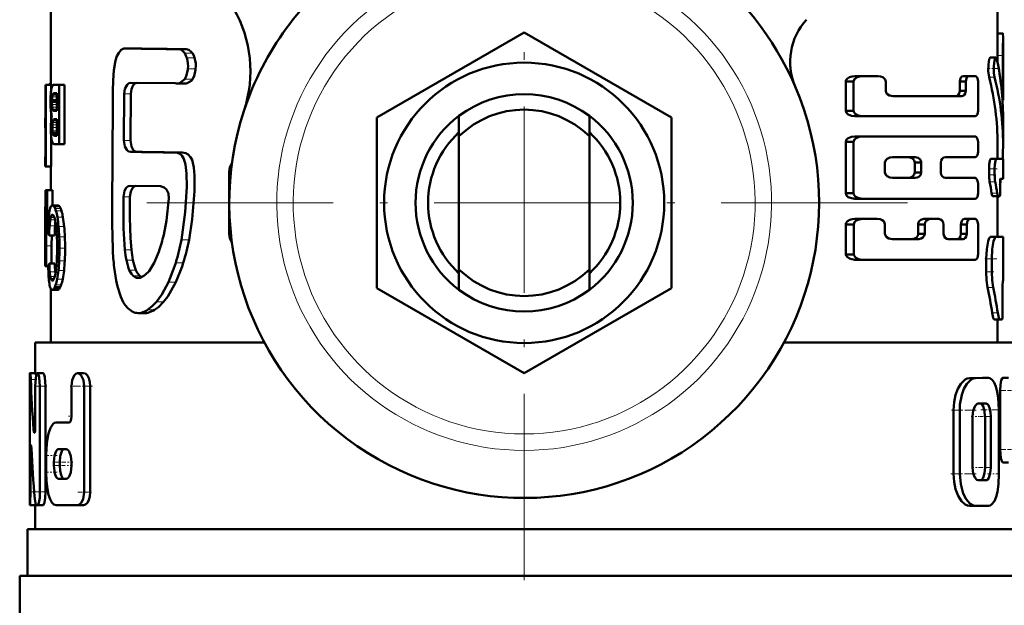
# Model space of a CAD drawing. Extents: x -1358 to 1757, y -1497 to 607.
# Tile 26 of 97: x -56 to 8, y -878 to -840. Entities that reach past the tile are written whole.
import ezdxf

# ---------------------------------------------------------------- set-up
doc = ezdxf.new("R2010")
doc.units = 0
doc.linetypes.add('DASHDOT', pattern=[18.5, 12, -3, 0.5, -3])

msp = doc.modelspace()

# ---------------------------------------------------------------- linework, layer by layer
at = {"color": 7, "linetype": 'DASHDOT', "lineweight": 18}
for p, q in [((-23.209, -827.004), (-23.209, -876.404)), ((1.491, -851.704), (-47.909, -851.704))]:
    msp.add_line(p, q, dxfattribs=at)
at = {"color": 7, "lineweight": 50}
for p, q in [((-53.709, -844.113), (-53.709, -838.204)), ((7.291, -838.204), (7.291, -841.03)), ((-32.709, -846.219), (-23.209, -840.735)), ((-23.209, -840.735), (-13.709, -846.219)), ((7.291, -840.794), (7.631, -840.794)), ((7.291, -840.794), (7.308, -840.794)), ((7.641, -841.03), (7.641, -845.094)), ((-48.679, -841.771), (-48.875, -841.762)), ((-48.454, -841.762), (-48.875, -841.762)), ((-48.254, -841.771), (-48.454, -841.762)), ((-44.984, -841.813), (-45.472, -841.813)), ((6.821, -842.357), (7.177, -842.357)), ((7.284, -842.229), (7.284, -842.67)), ((7.634, -844.525), (7.634, -842.229)), ((-1.413, -843.548), (-1.911, -843.548)), ((-1.413, -843.548), (-0.411, -843.548)), ((5.463, -843.548), (5.086, -843.548)), ((5.463, -843.548), (5.835, -843.548)), ((-54.046, -846.25), (-54.046, -844.113)), ((-54.046, -844.113), (-54.022, -844.113)), ((-53.672, -844.113), (-54.022, -844.113)), ((-54.022, -849.369), (-54.022, -844.113)), ((-53.709, -844.027), (-53.738, -844.027)), ((-53.672, -844.113), (-53.672, -844.384)), ((-53.509, -844.113), (-53.172, -844.113)), ((-52.812, -844.113), (-53.172, -844.113)), ((-53.172, -847.92), (-53.172, -844.113)), ((-52.812, -844.113), (-52.812, -847.92)), ((-45.688, -843.999), (-48.541, -843.973)), ((-45.057, -844.016), (-45.543, -844.016)), ((-45.414, -844.002), (-45.065, -843.735)), ((-1.984, -843.894), (-2.496, -843.894)), ((-2.496, -843.894), (-2.496, -845.773)), ((-1.984, -845.773), (-1.984, -843.894)), ((0.084, -844.492), (0.084, -843.894)), ((5.236, -843.894), (4.856, -843.894)), ((4.856, -843.894), (4.856, -844.492)), ((5.236, -844.492), (5.236, -843.894)), ((6.028, -845.773), (6.028, -843.894)), ((-53.67, -844.375), (-53.677, -844.416)), ((-53.308, -844.675), (-53.549, -844.675)), ((-53.308, -844.653), (-53.517, -844.653)), ((-53.47, -844.644), (-53.308, -844.644)), ((-53.308, -845.787), (-53.308, -844.644)), ((-48.972, -844.696), (-48.99, -847.689)), ((-48.552, -844.696), (-48.57, -847.689)), ((0.555, -844.84), (4.996, -844.84)), ((5.236, -844.492), (4.856, -844.492)), ((-53.628, -845.13), (-53.629, -845.21)), ((-53.308, -845.21), (-53.629, -845.21)), ((-53.626, -845.062), (-53.628, -845.13)), ((-53.308, -845.13), (-53.628, -845.13)), ((7.607, -845.099), (7.641, -845.099)), ((7.641, -845.099), (7.641, -845.094)), ((-53.672, -845.964), (-53.672, -846.303)), ((-53.562, -845.746), (-53.546, -845.762)), ((-53.546, -845.762), (-53.521, -845.777)), ((-53.308, -845.762), (-53.546, -845.762)), ((-53.521, -845.777), (-53.495, -845.784)), ((-53.308, -845.777), (-53.521, -845.777)), ((-53.495, -845.784), (-53.461, -845.787)), ((-53.308, -845.784), (-53.495, -845.784)), ((-53.461, -845.787), (-53.457, -845.787)), ((-53.457, -845.787), (-53.308, -845.787)), ((-27.409, -847.419), (-27.409, -846.104)), ((-19.009, -847.419), (-19.009, -846.104)), ((-1.984, -845.773), (-2.496, -845.773)), ((-1.413, -846.123), (-1.911, -846.123)), ((-1.413, -846.123), (5.835, -846.123)), ((-54.059, -846.25), (-54.046, -846.25)), ((-54.059, -846.25), (-54.059, -846.87)), ((-53.526, -846.344), (-53.54, -846.361)), ((-53.308, -846.361), (-53.54, -846.361)), ((-53.308, -846.345), (-53.526, -846.345)), ((-53.478, -846.321), (-53.502, -846.328)), ((-53.308, -846.329), (-53.502, -846.329)), ((-53.441, -846.318), (-53.478, -846.321)), ((-53.441, -846.318), (-53.308, -846.318)), ((-53.308, -847.386), (-53.308, -846.318)), ((-32.709, -857.189), (-32.709, -846.219)), ((-13.709, -846.219), (-13.709, -857.189)), ((7.641, -846.179), (7.641, -847.934)), ((-54.059, -846.87), (-54.046, -846.87)), ((-54.057, -846.87), (-54.053, -846.888)), ((-54.053, -846.888), (-54.047, -846.933)), ((-54.047, -846.933), (-54.046, -846.943)), ((-54.046, -848.748), (-54.046, -846.87)), ((-53.57, -847.268), (-53.584, -847.204)), ((-53.308, -847.204), (-53.584, -847.204)), ((-53.308, -847.268), (-53.57, -847.268)), ((-53.444, -847.386), (-53.308, -847.386)), ((-27.409, -855.989), (-27.409, -847.419)), ((-19.009, -847.419), (-19.009, -855.989)), ((-1.413, -847.424), (-1.911, -847.424)), ((-1.413, -847.424), (5.835, -847.424)), ((-53.672, -847.509), (-53.672, -849.369)), ((-53.468, -847.92), (-53.172, -847.92)), ((-52.812, -847.92), (-53.172, -847.92)), ((-1.984, -847.775), (-2.496, -847.775)), ((-2.496, -847.775), (-2.496, -851.087)), ((-1.984, -851.087), (-1.984, -847.775)), ((6.028, -848.41), (6.028, -847.775)), ((7.291, -847.933), (7.291, -848.881)), ((-54.046, -848.707), (-54.048, -848.72)), ((-45.73, -848.462), (-45.767, -848.463)), ((-45.248, -848.462), (-45.73, -848.462)), ((-54.059, -848.748), (-54.046, -848.748)), ((-54.059, -848.748), (-54.059, -849.369)), ((-54.054, -848.745), (-54.057, -848.748)), ((-54.052, -848.737), (-54.054, -848.745)), ((-54.048, -848.72), (-54.052, -848.737)), ((0.036, -849.746), (0.036, -849.116)), ((0.51, -848.772), (1.99, -848.772)), ((2.374, -849.116), (1.951, -849.116)), ((1.951, -849.116), (1.951, -849.746)), ((2.374, -849.746), (2.374, -849.116)), ((3.627, -849.749), (3.627, -849.114)), ((3.935, -848.762), (5.835, -848.762)), ((6.859, -848.881), (7.214, -848.881)), ((7.214, -848.881), (7.641, -848.881)), ((7.641, -848.881), (7.641, -850.156)), ((-54.059, -849.369), (-54.022, -849.369)), ((-53.708, -849.369), (-54.058, -849.369)), ((-53.672, -849.369), (-54.022, -849.369)), ((-53.709, -850.883), (-53.709, -849.369)), ((-42.209, -853.704), (-42.209, -849.704)), ((2.374, -849.746), (1.951, -849.746)), ((6.744, -849.519), (6.744, -849.892)), ((7.1, -849.892), (7.1, -849.519)), ((-46.642, -850.629), (-48.595, -850.603)), ((0.51, -850.091), (1.99, -850.091)), ((3.935, -850.101), (5.835, -850.101)), ((6.028, -851.087), (6.028, -850.452)), ((7.477, -850.156), (7.641, -850.156)), ((-53.977, -850.883), (-54.056, -850.883)), ((-54.056, -851.962), (-54.056, -850.883)), ((-53.977, -851.962), (-53.977, -850.883)), ((-53.977, -850.883), (-53.939, -850.883)), ((-53.587, -850.883), (-53.939, -850.883)), ((-53.939, -852.493), (-53.939, -850.883)), ((-53.587, -850.883), (-53.587, -851.873)), ((-1.984, -851.087), (-2.496, -851.087)), ((7.456, -850.728), (7.453, -850.701)), ((-53.256, -851.873), (-53.612, -851.873)), ((-1.413, -851.438), (-1.911, -851.438)), ((-1.413, -851.438), (5.835, -851.438)), ((6.976, -851.272), (7.33, -851.272)), ((7.291, -851.272), (7.291, -853.888)), ((7.306, -851.336), (7.291, -851.397)), ((7.306, -851.336), (7.318, -851.272)), ((7.33, -851.272), (7.43, -851.272)), ((-54.059, -851.962), (-53.977, -851.962)), ((-54.059, -851.962), (-54.059, -855.77)), ((-54.059, -855.235), (-54.059, -852.493)), ((-54.059, -852.493), (-54.003, -852.493)), ((-53.964, -852.493), (-53.939, -852.493)), ((-53.822, -852.493), (-53.939, -852.493)), ((-49.742, -853.056), (-49.716, -854.656)), ((-1.981, -853.091), (-2.493, -853.091)), ((-2.482, -855.019), (-2.493, -853.091)), ((-1.971, -855.019), (-1.981, -853.091)), ((-1.41, -852.74), (-1.908, -852.74)), ((-1.41, -852.74), (-0.461, -852.74)), ((0.036, -853.689), (0.036, -853.089)), ((2.594, -853.089), (2.174, -853.089)), ((2.174, -853.089), (2.174, -853.689)), ((2.95, -852.74), (2.536, -852.74)), ((2.594, -853.689), (2.594, -853.089)), ((2.95, -852.74), (3.498, -852.74)), ((3.812, -853.689), (3.812, -853.089)), ((5.305, -853.089), (4.926, -853.089)), ((4.926, -853.089), (4.926, -853.689)), ((5.528, -852.74), (5.152, -852.74)), ((5.305, -853.689), (5.305, -853.089)), ((5.528, -852.74), (5.835, -852.74)), ((6.028, -855.017), (6.028, -853.089)), ((-54.002, -854.475), (-53.994, -853.605)), ((2.594, -853.689), (2.174, -853.689)), ((5.305, -853.689), (4.926, -853.689)), ((-53.458, -853.805), (-53.811, -853.805)), ((-53.651, -854.475), (-53.646, -853.805)), ((0.51, -854.037), (2.221, -854.037)), ((4.111, -854.037), (5.069, -854.037)), ((7.291, -853.884), (7.641, -853.888)), ((7.641, -853.888), (7.641, -856.722)), ((-54.005, -855.77), (-54.002, -854.475)), ((-53.654, -855.615), (-53.651, -854.475)), ((-47.054, -855.576), (-46.749, -854.849)), ((-1.971, -855.019), (-2.482, -855.019)), ((-54.059, -855.235), (-54.03, -855.235)), ((-53.449, -855.615), (-53.802, -855.615)), ((-47.374, -856.096), (-47.054, -855.576)), ((-1.4, -855.363), (-1.898, -855.363)), ((-1.4, -855.363), (5.835, -855.363)), ((6.555, -856.141), (6.555, -855.311)), ((6.914, -856.141), (6.914, -855.311)), ((-54.059, -855.77), (-54.005, -855.77)), ((-53.872, -855.77), (-54.005, -855.77)), ((-53.873, -855.847), (-53.911, -855.847)), ((-53.873, -855.856), (-53.893, -855.856)), ((-53.407, -856.272), (-53.419, -856.148)), ((-27.409, -855.989), (-27.409, -857.304)), ((-19.009, -855.989), (-19.009, -857.304)), ((-53.566, -856.695), (-53.65, -856.695)), ((-53.611, -856.713), (-53.613, -856.713)), ((-48.114, -856.539), (-48.073, -856.541)), ((7.641, -856.722), (7.627, -856.723)), ((-53.709, -860.704), (-53.709, -857.227)), ((-53.258, -857.308), (-53.613, -857.308)), ((-53.203, -857.287), (-53.558, -857.287)), ((-53.092, -857.13), (-53.449, -857.13)), ((-23.209, -862.674), (-32.709, -857.189)), ((-13.709, -857.189), (-23.209, -862.674)), ((7.61, -857.994), (7.607, -857.933)), ((-47.636, -858.8), (-48.072, -858.8)), ((7.079, -859.205), (7.431, -859.205)), ((7.291, -859.205), (7.291, -860.704)), ((7.584, -859.204), (7.431, -859.205)), ((-54.709, -860.704), (-39.942, -860.704)), ((-54.709, -862.658), (-54.709, -860.704)), ((-6.476, -860.704), (8.291, -860.704)), ((-55.046, -862.658), (-55.033, -862.658)), ((-54.683, -862.658), (-55.033, -862.658)), ((-54.877, -862.658), (-54.709, -862.657)), ((-54.209, -862.658), (-54.565, -862.658)), ((-51.589, -862.665), (-51.977, -862.665)), ((6.325, -862.967), (5.48, -862.982)), ((6.698, -862.967), (5.864, -862.982)), ((6.329, -862.967), (6.701, -862.967)), ((7.635, -862.966), (7.993, -862.966)), ((-55.059, -870.311), (-55.059, -863.509)), ((-54.704, -866.084), (-54.704, -863.509)), ((-54.401, -870.311), (-54.401, -863.509)), ((-54.044, -863.509), (-54.044, -870.311)), ((-52.366, -865.428), (-52.366, -863.515)), ((-51.557, -870.318), (-51.557, -863.515)), ((-51.163, -863.515), (-51.163, -870.318)), ((7.453, -863.79), (7.453, -867.588)), ((4.454, -869.155), (4.453, -865.045)), ((4.852, -869.155), (4.851, -865.045)), ((6.547, -864.63), (6.045, -864.631)), ((7.378, -869.15), (7.377, -865.028)), ((5.677, -868.741), (5.677, -865.457)), ((6.479, -868.739), (6.479, -865.455)), ((6.85, -868.739), (6.85, -865.455)), ((-53.359, -865.854), (-52.549, -865.854)), ((-55.01, -870.311), (-55.01, -867.736)), ((-53.211, -867.554), (-52.725, -867.554)), ((-54.001, -869.042), (-54.001, -867.979)), ((-53.5, -868.617), (-53.5, -868.405)), ((-53.132, -868.405), (-53.132, -868.617)), ((-52.366, -868.617), (-52.366, -868.405)), ((7.635, -868.411), (7.992, -868.411)), ((-53.211, -869.468), (-52.725, -869.468)), ((6.174, -869.565), (6.03, -869.565)), ((6.549, -869.565), (6.047, -869.566)), ((-54.696, -871.162), (-55.046, -871.162)), ((-54.958, -871.162), (-54.96, -871.162)), ((-54.709, -871.162), (-54.958, -871.162)), ((-54.709, -872.704), (-54.709, -871.162)), ((-54.628, -871.162), (-54.565, -871.162)), ((-54.209, -871.162), (-54.565, -871.162)), ((-53.359, -871.168), (-51.977, -871.168)), ((-51.589, -871.168), (-51.977, -871.168)), ((5.482, -871.216), (5.865, -871.216)), ((6.703, -871.214), (5.866, -871.216)), ((-55.209, -872.704), (8.791, -872.704)), ((-55.209, -875.704), (-55.209, -872.704)), ((-55.709, -875.704), (-23.209, -875.704)), ((-55.709, -875.704), (-55.709, -878.818)), ((-23.209, -875.704), (9.291, -875.704))]:
    msp.add_line(p, q, dxfattribs=at)
at = {"color": 7, "linetype": 'DASHDOT', "lineweight": 18, "ltscale": 0.000516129}
msp.add_line((7.289, -841.368), (7.31, -841.368), dxfattribs=at)
at = {"color": 7, "lineweight": 18}
for p, q in [((-48.254, -841.771), (-48.679, -841.771)), ((-44.583, -842.059), (-45.08, -842.059)), ((7.284, -842.229), (7.634, -842.229)), ((-44.439, -842.38), (-44.939, -842.38)), ((-44.375, -843.075), (-44.876, -843.075)), ((6.744, -843.619), (7.1, -843.619)), ((-53.709, -844.113), (-53.811, -844.113)), ((-44.925, -844.002), (-45.414, -844.002)), ((-44.568, -843.735), (-45.065, -843.735)), ((-53.308, -844.886), (-53.615, -844.886)), ((-53.308, -844.771), (-53.596, -844.771)), ((-53.308, -844.72), (-53.579, -844.72)), ((-48.552, -844.696), (-48.972, -844.696)), ((7.562, -844.525), (7.634, -844.525)), ((-53.308, -845.062), (-53.626, -845.062)), ((-53.308, -845.384), (-53.625, -845.384)), ((-53.308, -845.549), (-53.611, -845.549)), ((-53.308, -845.676), (-53.589, -845.676)), ((-53.308, -845.746), (-53.562, -845.746)), ((-53.308, -846.677), (-53.599, -846.677)), ((-53.308, -846.535), (-53.585, -846.535)), ((-53.308, -846.423), (-53.563, -846.423)), ((-53.308, -846.321), (-53.478, -846.321)), ((-53.308, -846.848), (-53.604, -846.848)), ((-53.308, -847.066), (-53.598, -847.066)), ((-53.308, -847.315), (-53.552, -847.315)), ((-53.308, -847.357), (-53.522, -847.357)), ((-53.308, -847.377), (-53.49, -847.377)), ((-48.57, -847.689), (-48.99, -847.689)), ((-48.141, -848.426), (-48.568, -848.426)), ((-42.103, -849.704), (-42.209, -849.704)), ((6.744, -849.519), (7.1, -849.519)), ((6.744, -849.892), (7.1, -849.892)), ((6.779, -850.343), (7.135, -850.343)), ((6.907, -851.086), (7.262, -851.086)), ((-48.605, -851.315), (-49.024, -851.315)), ((7.291, -851.336), (7.306, -851.336)), ((-53.558, -852.49), (-53.647, -852.49)), ((-53.188, -851.896), (-53.544, -851.896)), ((-53.128, -851.959), (-53.484, -851.959)), ((-53.067, -852.071), (-53.424, -852.071)), ((-53.013, -852.219), (-53.372, -852.219)), ((-53.856, -852.929), (-53.981, -852.929)), ((-53.428, -852.805), (-53.744, -852.805)), ((-53.471, -852.657), (-53.715, -852.657)), ((-53.515, -852.552), (-53.683, -852.552)), ((-52.922, -852.624), (-53.282, -852.624)), ((-53.884, -853.605), (-53.994, -853.605)), ((-53.431, -853.188), (-53.784, -853.188)), ((-52.846, -853.221), (-53.206, -853.221)), ((-42.209, -853.704), (-42.103, -853.704)), ((-52.8, -853.89), (-53.161, -853.89)), ((-44.798, -854.084), (-45.289, -854.084)), ((6.837, -853.892), (7.192, -853.892)), ((-53.651, -854.475), (-54.002, -854.475)), ((-52.784, -854.63), (-53.145, -854.63)), ((-48.513, -854.731), (-48.934, -854.731)), ((-52.804, -855.432), (-53.164, -855.432)), ((-48.413, -855.39), (-48.836, -855.39)), ((-45.174, -855.564), (-45.657, -855.564)), ((6.555, -855.311), (6.914, -855.311)), ((-53.874, -855.824), (-53.926, -855.824)), ((-53.419, -856.148), (-53.772, -856.148)), ((-52.854, -856.062), (-53.214, -856.062)), ((-48.226, -856.029), (-48.652, -856.029)), ((6.555, -856.141), (6.914, -856.141)), ((-53.448, -856.451), (-53.736, -856.451)), ((-53.485, -856.565), (-53.712, -856.565)), ((-53.525, -856.647), (-53.683, -856.647)), ((-52.936, -856.608), (-53.295, -856.608)), ((-47.977, -856.406), (-48.406, -856.406)), ((-48.033, -856.539), (-48.114, -856.539)), ((-45.66, -856.816), (-46.133, -856.816)), ((-53.148, -857.228), (-53.504, -857.228)), ((-53.036, -856.99), (-53.394, -856.99)), ((6.645, -857.143), (7.003, -857.143)), ((-46.446, -858.079), (-46.904, -858.079)), ((-47.451, -858.781), (-47.89, -858.781)), ((-47.022, -858.598), (-47.468, -858.598)), ((6.943, -858.791), (7.297, -858.791)), ((-54.686, -863.071), (-54.995, -863.071)), ((5.48, -862.982), (5.864, -862.982)), ((6.325, -862.967), (6.698, -862.967)), ((-54.044, -863.509), (-54.401, -863.509)), ((-51.163, -863.515), (-51.557, -863.515)), ((7.453, -863.79), (7.812, -863.79)), ((4.453, -865.045), (4.851, -865.045)), ((6.478, -865.455), (6.849, -865.455)), ((-54.713, -866.302), (-54.813, -866.302)), ((-54.946, -867.736), (-55.01, -867.736)), ((7.452, -867.588), (7.812, -867.588)), ((-53.132, -868.405), (-53.5, -868.405)), ((-53.132, -868.617), (-53.5, -868.617)), ((6.479, -868.739), (6.85, -868.739)), ((4.454, -869.155), (4.852, -869.155)), ((6.174, -869.565), (6.549, -869.565)), ((-54.777, -870.311), (-55.01, -870.311)), ((-54.044, -870.311), (-54.401, -870.311)), ((-51.163, -870.318), (-51.557, -870.318))]:
    msp.add_line(p, q, dxfattribs=at)
at = {"color": 7, "linetype": 'DASHDOT', "lineweight": 18, "ltscale": 0.010733}
msp.add_line((7.248, -842.229), (7.678, -842.229), dxfattribs=at)
at = {"color": 7, "linetype": 'DASHDOT', "lineweight": 18, "ltscale": 0.017414}
msp.add_line((6.609, -843.058), (7.306, -843.058), dxfattribs=at)
at = {"color": 7, "linetype": 'DASHDOT', "lineweight": 18, "ltscale": 0.002367}
msp.add_line((7.554, -844.525), (7.649, -844.525), dxfattribs=at)
at = {"color": 7, "linetype": 'DASHDOT', "lineweight": 18, "ltscale": 0.014499}
msp.add_line((6.682, -849.519), (7.262, -849.519), dxfattribs=at)
at = {"color": 7, "linetype": 'DASHDOT', "lineweight": 18, "ltscale": 0.011735}
msp.add_line((6.704, -849.892), (7.174, -849.892), dxfattribs=at)
at = {"color": 7, "linetype": 'DASHDOT', "lineweight": 18, "ltscale": 0.001088}
msp.add_line((7.48, -850.475), (7.437, -850.475), dxfattribs=at)
at = {"color": 7, "linetype": 'DASHDOT', "lineweight": 18, "ltscale": 0.001123}
msp.add_line((7.426, -850.953), (7.471, -850.953), dxfattribs=at)
at = {"color": 7, "linetype": 'DASHDOT', "lineweight": 18, "ltscale": 0.020022}
msp.add_line((6.458, -855.309), (7.259, -855.309), dxfattribs=at)
at = {"color": 7, "linetype": 'DASHDOT', "lineweight": 18, "ltscale": 0.014108}
msp.add_line((6.486, -856.14), (7.05, -856.14), dxfattribs=at)
at = {"color": 7, "linetype": 'DASHDOT', "lineweight": 18, "ltscale": 0.000960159}
msp.add_line((7.63, -857.432), (7.591, -857.432), dxfattribs=at)
at = {"color": 7, "linetype": 'DASHDOT', "lineweight": 18, "ltscale": 0.001202}
msp.add_line((7.58, -858.495), (7.628, -858.495), dxfattribs=at)
at = {"color": 7, "linetype": 'DASHDOT', "lineweight": 18, "ltscale": 0.000461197}
msp.add_line((-55.044, -863.509), (-55.063, -863.509), dxfattribs=at)
at = {"color": 7, "linetype": 'DASHDOT', "lineweight": 18, "ltscale": 0.020982}
msp.add_line((-53.95, -863.509), (-54.789, -863.509), dxfattribs=at)
at = {"color": 7, "linetype": 'DASHDOT', "lineweight": 18, "ltscale": 0.037947}
msp.add_line((-51.015, -863.515), (-52.532, -863.515), dxfattribs=at)
at = {"color": 7, "linetype": 'DASHDOT', "lineweight": 18, "ltscale": 0.021974}
msp.add_line((7.361, -863.79), (8.24, -863.79), dxfattribs=at)
at = {"color": 7, "linetype": 'DASHDOT', "lineweight": 18, "ltscale": 0.042322}
msp.add_line((4.312, -865.044), (6.005, -865.044), dxfattribs=at)
at = {"color": 7, "linetype": 'DASHDOT', "lineweight": 18, "ltscale": 0.033036}
msp.add_line((6.215, -865.03), (7.537, -865.03), dxfattribs=at)
at = {"color": 7, "linetype": 'DASHDOT', "lineweight": 18, "ltscale": 0.006094}
msp.add_line((-52.569, -865.428), (-52.326, -865.428), dxfattribs=at)
at = {"color": 7, "linetype": 'DASHDOT', "lineweight": 18, "ltscale": 0.012237}
msp.add_line((5.597, -865.457), (6.086, -865.457), dxfattribs=at)
at = {"color": 7, "linetype": 'DASHDOT', "lineweight": 18, "ltscale": 0.020307}
msp.add_line((6.12, -865.455), (6.932, -865.455), dxfattribs=at)
at = {"color": 7, "linetype": 'DASHDOT', "lineweight": 18, "ltscale": 0.003525}
msp.add_line((-54.825, -866.084), (-54.684, -866.084), dxfattribs=at)
at = {"color": 7, "linetype": 'DASHDOT', "lineweight": 18, "ltscale": 0.002077}
msp.add_line((-55.022, -867.736), (-54.939, -867.736), dxfattribs=at)
at = {"color": 7, "linetype": 'DASHDOT', "lineweight": 18, "ltscale": 0.022171}
msp.add_line((7.352, -867.588), (8.239, -867.588), dxfattribs=at)
at = {"color": 7, "linetype": 'DASHDOT', "lineweight": 18, "ltscale": 0.019386}
msp.add_line((-53.294, -867.979), (-54.07, -867.979), dxfattribs=at)
at = {"color": 7, "linetype": 'DASHDOT', "lineweight": 18, "ltscale": 0.020281}
msp.add_line((-52.771, -868.617), (-53.582, -868.617), dxfattribs=at)
at = {"color": 7, "linetype": 'DASHDOT', "lineweight": 18, "ltscale": 0.019858}
msp.add_line((-52.773, -868.405), (-53.567, -868.405), dxfattribs=at)
at = {"color": 7, "linetype": 'DASHDOT', "lineweight": 18, "ltscale": 0.011973}
msp.add_line((-52.287, -868.405), (-52.765, -868.405), dxfattribs=at)
at = {"color": 7, "linetype": 'DASHDOT', "lineweight": 18, "ltscale": 0.010834}
msp.add_line((-52.328, -868.617), (-52.762, -868.617), dxfattribs=at)
at = {"color": 7, "linetype": 'DASHDOT', "lineweight": 18, "ltscale": 0.01142}
msp.add_line((5.628, -868.741), (6.085, -868.741), dxfattribs=at)
at = {"color": 7, "linetype": 'DASHDOT', "lineweight": 18, "ltscale": 0.02124}
msp.add_line((6.103, -868.74), (6.953, -868.74), dxfattribs=at)
at = {"color": 7, "linetype": 'DASHDOT', "lineweight": 18, "ltscale": 0.021267}
msp.add_line((-53.288, -869.042), (-54.139, -869.042), dxfattribs=at)
at = {"color": 7, "linetype": 'DASHDOT', "lineweight": 18, "ltscale": 0.043357}
msp.add_line((4.277, -869.153), (6.011, -869.153), dxfattribs=at)
at = {"color": 7, "linetype": 'DASHDOT', "lineweight": 18, "ltscale": 0.020263}
msp.add_line((6.636, -869.152), (7.446, -869.152), dxfattribs=at)
at = {"color": 7, "linetype": 'DASHDOT', "lineweight": 18, "ltscale": 0.011318}
msp.add_line((-54.647, -870.311), (-55.1, -870.311), dxfattribs=at)
at = {"color": 7, "linetype": 'DASHDOT', "lineweight": 18, "ltscale": 0.016153}
msp.add_line((-53.972, -870.311), (-54.618, -870.311), dxfattribs=at)
at = {"color": 7, "linetype": 'DASHDOT', "lineweight": 18, "ltscale": 0.02459}
msp.add_line((-51.075, -870.318), (-52.059, -870.318), dxfattribs=at)
at = {"color": 7, "lineweight": 50}
for points in [[(7.631, -840.794), (7.632, -840.795), (7.633, -840.796), (7.634, -840.8), (7.636, -840.815), (7.641, -841.029)], [(-48.998, -841.778), (-49.174, -841.865), (-49.326, -842.037), (-49.441, -842.262), (-49.532, -842.542), (-49.646, -843.166), (-49.696, -843.823), (-49.703, -844.494)], [(-45.08, -842.059), (-45.215, -841.911), (-45.346, -841.834), (-45.472, -841.813)], [(-44.939, -842.38), (-44.974, -842.275), (-45.08, -842.059)], [(-44.583, -842.059), (-44.652, -841.975), (-44.812, -841.852), (-44.984, -841.813)], [(-44.439, -842.38), (-44.5, -842.21), (-44.583, -842.059)], [(6.821, -842.357), (6.813, -842.358), (6.798, -842.369), (6.782, -842.391), (6.753, -842.464), (6.698, -842.803), (6.692, -843.214), (6.744, -843.619)], [(7.177, -842.357), (7.166, -842.359), (7.146, -842.378), (7.126, -842.415), (7.091, -842.534), (7.048, -842.911), (7.056, -843.328), (7.1, -843.619)], [(7.248, -842.497), (7.208, -842.38), (7.192, -842.362), (7.177, -842.357)], [(-45.065, -843.735), (-44.977, -843.559), (-44.883, -843.146), (-44.876, -843.075)], [(-44.568, -843.735), (-44.478, -843.559), (-44.382, -843.146), (-44.375, -843.075)], [(-1.911, -843.548), (-2.087, -843.565), (-2.257, -843.617), (-2.385, -843.693), (-2.48, -843.816), (-2.496, -843.894)], [(-1.413, -843.548), (-1.586, -843.565), (-1.753, -843.618), (-1.849, -843.672), (-1.93, -843.75), (-1.984, -843.894)], [(0.084, -843.894), (0.043, -843.755), (-0.106, -843.62), (-0.254, -843.566), (-0.411, -843.548)], [(5.086, -843.548), (4.992, -843.579), (4.91, -843.674), (4.856, -843.894)], [(5.463, -843.548), (5.37, -843.579), (5.289, -843.673), (5.236, -843.894)], [(6.028, -843.894), (5.986, -843.674), (5.907, -843.572), (5.835, -843.548)], [(-48.972, -844.696), (-48.926, -844.37), (-48.791, -844.103), (-48.672, -844.006), (-48.541, -843.973)], [(-48.552, -844.696), (-48.512, -844.393), (-48.393, -844.135), (-48.286, -844.029), (-48.164, -843.977)], [(-44.925, -844.002), (-44.629, -843.82), (-44.568, -843.735)], [(-49.703, -844.494), (-49.708, -845.326), (-49.743, -852.01), (-49.742, -853.056)], [(0.555, -844.84), (0.32, -844.791), (0.163, -844.682), (0.107, -844.596), (0.084, -844.492)], [(4.856, -844.492), (4.822, -844.67), (4.759, -844.771), (4.678, -844.826), (4.613, -844.84)], [(5.236, -844.492), (5.203, -844.669), (5.14, -844.771), (5.061, -844.826), (4.996, -844.84)], [(-1.911, -846.123), (-2.122, -846.097), (-2.327, -846.017), (-2.441, -845.918), (-2.496, -845.773)], [(-1.984, -845.773), (-1.969, -845.85), (-1.879, -845.973), (-1.687, -846.078), (-1.413, -846.123)], [(5.835, -846.123), (5.89, -846.108), (5.926, -846.083), (5.985, -845.996), (6.028, -845.773)], [(-1.911, -847.424), (-2.122, -847.449), (-2.326, -847.53), (-2.442, -847.63), (-2.496, -847.775)], [(-1.413, -847.424), (-1.619, -847.449), (-1.82, -847.531), (-1.932, -847.631), (-1.984, -847.775)], [(6.028, -847.775), (6.003, -847.6), (5.933, -847.472), (5.888, -847.438), (5.835, -847.424)], [(-48.568, -848.426), (-48.698, -848.39), (-48.816, -848.288), (-48.931, -848.07), (-48.99, -847.689)], [(-48.141, -848.426), (-48.273, -848.39), (-48.393, -848.288), (-48.51, -848.07), (-48.57, -847.689)], [(-45.289, -854.084), (-45.04, -852.312), (-44.951, -850.681), (-44.954, -849.817), (-45.017, -849.241), (-45.131, -848.872), (-45.259, -848.666), (-45.391, -848.55), (-45.545, -848.484), (-45.73, -848.462)], [(-44.798, -854.084), (-44.591, -852.761), (-44.458, -850.96), (-44.449, -849.943), (-44.489, -849.42), (-44.546, -849.125), (-44.608, -848.933), (-44.697, -848.76), (-44.846, -848.59), (-44.996, -848.504), (-45.248, -848.462)], [(5.835, -848.762), (5.891, -848.747), (5.926, -848.722), (5.985, -848.634), (6.028, -848.41)], [(0.51, -848.772), (0.343, -848.795), (0.182, -848.869), (0.086, -848.964), (0.036, -849.116)], [(1.951, -849.116), (1.921, -848.985), (1.852, -848.886), (1.761, -848.82), (1.561, -848.772)], [(2.374, -849.116), (2.363, -849.035), (2.3, -848.912), (2.174, -848.813), (1.99, -848.772)], [(3.627, -849.114), (3.648, -848.987), (3.718, -848.866), (3.815, -848.791), (3.935, -848.762)], [(6.859, -848.881), (6.852, -848.882), (6.837, -848.894), (6.822, -848.917), (6.795, -848.994), (6.757, -849.231), (6.744, -849.519)], [(7.214, -848.881), (7.207, -848.882), (7.192, -848.894), (7.177, -848.917), (7.151, -848.994), (7.113, -849.23), (7.1, -849.519)], [(0.036, -849.746), (0.088, -849.901), (0.185, -849.995), (0.344, -850.068), (0.51, -850.091)], [(1.561, -850.091), (1.689, -850.071), (1.809, -850.013), (1.921, -849.877), (1.951, -849.746)], [(1.99, -850.091), (2.108, -850.074), (2.22, -850.023), (2.336, -849.895), (2.374, -849.746)], [(3.935, -850.101), (3.832, -850.079), (3.737, -850.017), (3.659, -849.903), (3.627, -849.749)], [(-48.595, -850.603), (-48.726, -850.635), (-48.842, -850.731), (-48.957, -850.937), (-49.024, -851.315)], [(-48.226, -850.609), (-48.345, -850.662), (-48.449, -850.768), (-48.549, -850.972), (-48.605, -851.315)], [(6.028, -850.452), (6.003, -850.277), (5.933, -850.148), (5.888, -850.114), (5.835, -850.101)], [(7.453, -850.701), (7.455, -850.233), (7.466, -850.172), (7.471, -850.162), (7.473, -850.158), (7.475, -850.157), (7.477, -850.156)], [(-46.091, -851.422), (-46.124, -851.109), (-46.254, -850.845), (-46.398, -850.708), (-46.642, -850.629)], [(-1.911, -851.438), (-2.123, -851.413), (-2.327, -851.332), (-2.442, -851.232), (-2.496, -851.087)], [(-1.984, -851.087), (-1.969, -851.164), (-1.88, -851.287), (-1.756, -851.366), (-1.62, -851.413), (-1.413, -851.438)], [(5.835, -851.438), (5.891, -851.424), (5.926, -851.398), (5.985, -851.311), (6.028, -851.087)], [(6.907, -851.086), (6.942, -851.229), (6.962, -851.265), (6.971, -851.272), (6.976, -851.272)], [(7.262, -851.086), (7.296, -851.229), (7.316, -851.265), (7.325, -851.272), (7.33, -851.272)], [(7.43, -851.272), (7.433, -851.271), (7.435, -851.27), (7.438, -851.264), (7.443, -851.25), (7.452, -851.205), (7.466, -850.972), (7.456, -850.728)], [(-49.024, -851.315), (-49.02, -853.35), (-48.934, -854.731)], [(-48.605, -851.315), (-48.61, -852.639), (-48.574, -853.985), (-48.513, -854.731)], [(-46.431, -853.767), (-46.251, -852.843), (-46.091, -851.422)], [(-1.908, -852.74), (-2.074, -852.756), (-2.237, -852.803), (-2.385, -852.889), (-2.477, -853.014), (-2.493, -853.091)], [(-1.41, -852.74), (-1.618, -852.766), (-1.818, -852.847), (-1.929, -852.947), (-1.981, -853.091)], [(0.036, -853.089), (0.012, -852.982), (-0.048, -852.894), (-0.154, -852.813), (-0.275, -852.765), (-0.461, -852.74)], [(2.536, -852.74), (2.35, -852.792), (2.246, -852.882), (2.182, -853.021), (2.174, -853.089)], [(3.812, -853.089), (3.79, -852.962), (3.72, -852.841), (3.622, -852.769), (3.498, -852.74)], [(5.152, -852.74), (5.059, -852.772), (4.978, -852.867), (4.926, -853.089)], [(5.528, -852.74), (5.437, -852.772), (5.358, -852.865), (5.305, -853.089)], [(6.028, -853.089), (6.003, -852.914), (5.933, -852.787), (5.888, -852.754), (5.835, -852.74)], [(0.51, -854.037), (0.274, -853.989), (0.117, -853.882), (0.06, -853.794), (0.036, -853.689)], [(2.174, -853.689), (2.146, -853.82), (2.08, -853.921), (1.991, -853.988), (1.795, -854.037)], [(2.594, -853.689), (2.567, -853.819), (2.481, -853.94), (2.366, -854.01), (2.221, -854.037)], [(4.111, -854.037), (4.011, -854.016), (3.919, -853.954), (3.843, -853.841), (3.812, -853.689)], [(4.926, -853.689), (4.893, -853.867), (4.831, -853.968), (4.751, -854.024), (4.686, -854.037)], [(5.305, -853.689), (5.272, -853.867), (5.211, -853.968), (5.132, -854.024), (5.069, -854.037)], [(6.837, -853.892), (6.819, -853.896), (6.782, -853.926), (6.745, -853.984), (6.677, -854.172), (6.587, -854.69), (6.555, -855.311)], [(7.192, -853.892), (7.174, -853.896), (7.138, -853.926), (7.102, -853.984), (7.034, -854.172), (6.945, -854.691), (6.914, -855.311)], [(-1.898, -855.363), (-2.108, -855.339), (-2.246, -855.293), (-2.41, -855.181), (-2.466, -855.096), (-2.482, -855.019)], [(-1.971, -855.019), (-1.955, -855.095), (-1.864, -855.217), (-1.672, -855.32), (-1.4, -855.363)], [(5.835, -855.363), (5.89, -855.349), (5.942, -855.307), (5.985, -855.239), (6.028, -855.017)], [(-48.836, -855.39), (-48.698, -855.916), (-48.652, -856.029)], [(-48.413, -855.39), (-48.296, -855.852), (-48.226, -856.029)], [(-46.133, -856.816), (-45.736, -855.805), (-45.657, -855.564)], [(-45.66, -856.816), (-45.252, -855.8), (-45.174, -855.564)], [(-49.62, -855.861), (-49.495, -856.693), (-49.406, -857.082)], [(-48.652, -856.029), (-48.516, -856.276), (-48.406, -856.406)], [(-48.226, -856.029), (-48.137, -856.2), (-47.977, -856.406)], [(-47.704, -856.411), (-47.438, -856.17), (-47.374, -856.096)], [(6.555, -856.141), (6.578, -856.673), (6.645, -857.143)], [(6.914, -856.141), (6.937, -856.673), (7.003, -857.143)], [(-48.073, -856.541), (-47.957, -856.526), (-47.704, -856.411)], [(-46.904, -858.079), (-46.562, -857.611), (-46.133, -856.816)], [(-46.446, -858.079), (-46.172, -857.723), (-45.94, -857.349), (-45.66, -856.816)], [(7.607, -857.933), (7.604, -857.02), (7.622, -856.74), (7.625, -856.725), (7.626, -856.724), (7.627, -856.723)], [(-49.406, -857.082), (-49.192, -857.751), (-49.035, -858.094), (-48.908, -858.296)], [(-47.468, -858.598), (-47.172, -858.362), (-46.904, -858.079)], [(-47.022, -858.598), (-46.777, -858.414), (-46.446, -858.079)], [(7.584, -859.204), (7.586, -859.202), (7.588, -859.2), (7.592, -859.191), (7.605, -859.093), (7.615, -858.845), (7.61, -857.994)], [(-48.908, -858.296), (-48.743, -858.492), (-48.464, -858.708)], [(6.943, -858.791), (7.014, -859.11), (7.053, -859.189), (7.07, -859.204), (7.079, -859.205)], [(7.297, -858.791), (7.367, -859.11), (7.406, -859.189), (7.423, -859.204), (7.431, -859.205)], [(-55.046, -862.658), (-55.047, -862.659), (-55.048, -862.661), (-55.049, -862.667), (-55.054, -862.737), (-55.059, -863.509)], [(-54.995, -863.071), (-55.022, -862.697), (-55.03, -862.663), (-55.031, -862.66), (-55.032, -862.659), (-55.033, -862.658)], [(-54.565, -862.658), (-54.575, -862.66), (-54.595, -862.676), (-54.614, -862.707), (-54.647, -862.808), (-54.679, -863.006), (-54.704, -863.509)], [(-54.656, -862.852), (-54.671, -862.702), (-54.678, -862.666), (-54.68, -862.661), (-54.681, -862.659), (-54.683, -862.658)], [(-54.401, -863.509), (-54.444, -862.945), (-54.496, -862.745), (-54.526, -862.686), (-54.541, -862.668), (-54.557, -862.659), (-54.565, -862.658)], [(-54.044, -863.509), (-54.087, -862.945), (-54.139, -862.745), (-54.17, -862.686), (-54.185, -862.668), (-54.201, -862.659), (-54.209, -862.658)], [(-51.977, -862.665), (-52.096, -862.703), (-52.201, -862.815), (-52.323, -863.121), (-52.366, -863.515)], [(-51.557, -863.515), (-51.607, -863.12), (-51.745, -862.812), (-51.856, -862.703), (-51.977, -862.665)], [(-51.163, -863.515), (-51.187, -863.242), (-51.254, -862.997), (-51.35, -862.817), (-51.47, -862.7), (-51.589, -862.665)], [(5.48, -862.982), (5.336, -863.006), (5.191, -863.077), (4.918, -863.349), (4.732, -863.672), (4.587, -864.063), (4.489, -864.529), (4.453, -865.045)], [(5.864, -862.982), (5.721, -863.006), (5.579, -863.077), (5.309, -863.35), (5.125, -863.673), (4.983, -864.064), (4.868, -864.689), (4.851, -865.045)], [(7.377, -865.028), (7.33, -864.23), (7.27, -863.862), (7.184, -863.536), (7.077, -863.277), (6.948, -863.089), (6.8, -862.985), (6.698, -862.967)], [(7.635, -862.966), (7.623, -862.968), (7.598, -862.986), (7.574, -863.019), (7.529, -863.129), (7.472, -863.43), (7.453, -863.79)], [(6.045, -864.631), (5.973, -864.649), (5.903, -864.699), (5.839, -864.779), (5.72, -865.075), (5.677, -865.457)], [(6.478, -865.455), (6.447, -865.088), (6.356, -864.79), (6.287, -864.688), (6.249, -864.655), (6.187, -864.631)], [(6.849, -865.455), (6.834, -865.194), (6.79, -864.956), (6.696, -864.733), (6.636, -864.665), (6.547, -864.63)], [(-52.366, -865.428), (-52.387, -865.624), (-52.446, -865.779), (-52.489, -865.83), (-52.513, -865.845), (-52.549, -865.854)], [(-54.765, -866.509), (-54.769, -866.508), (-54.776, -866.502), (-54.782, -866.491), (-54.794, -866.452), (-54.813, -866.302)], [(-54.704, -866.084), (-54.72, -866.365), (-54.739, -866.465), (-54.751, -866.495), (-54.756, -866.504), (-54.762, -866.508), (-54.765, -866.509)], [(-53.359, -865.854), (-53.459, -865.875), (-53.554, -865.938), (-53.721, -866.18), (-53.849, -866.547), (-53.937, -867.002), (-53.987, -867.506), (-54.001, -867.979)], [(-55.01, -867.736), (-55.002, -867.426), (-54.992, -867.33), (-54.989, -867.317), (-54.987, -867.313), (-54.985, -867.312), (-54.984, -867.311)], [(-54.984, -867.311), (-54.982, -867.312), (-54.981, -867.313), (-54.979, -867.318), (-54.969, -867.365), (-54.957, -867.518)], [(-53.211, -867.554), (-53.267, -867.569), (-53.303, -867.596), (-53.368, -867.684), (-53.463, -867.977), (-53.5, -868.405)], [(-52.839, -867.554), (-52.896, -867.569), (-52.932, -867.596), (-52.998, -867.684), (-53.098, -868.002), (-53.132, -868.405)], [(-52.366, -868.405), (-52.408, -868.013), (-52.526, -867.703), (-52.588, -867.622), (-52.655, -867.572), (-52.725, -867.554)], [(7.452, -867.588), (7.501, -868.135), (7.558, -868.328), (7.591, -868.385), (7.608, -868.402), (7.635, -868.411)], [(-53.5, -868.617), (-53.444, -869.13), (-53.355, -869.361), (-53.297, -869.432), (-53.24, -869.464), (-53.211, -869.468)], [(-53.132, -868.617), (-53.11, -868.946), (-53.045, -869.231), (-52.942, -869.416), (-52.88, -869.46), (-52.839, -869.468)], [(-52.725, -869.468), (-52.654, -869.45), (-52.586, -869.398), (-52.523, -869.315), (-52.423, -869.071), (-52.366, -868.617)], [(5.677, -868.741), (5.723, -869.131), (5.815, -869.378), (5.944, -869.531), (6.047, -869.566)], [(6.174, -869.565), (6.238, -869.547), (6.279, -869.517), (6.352, -869.415), (6.447, -869.114), (6.479, -868.739)], [(6.549, -869.565), (6.612, -869.547), (6.653, -869.517), (6.725, -869.415), (6.819, -869.113), (6.85, -868.739)], [(-54.001, -869.042), (-53.981, -869.605), (-53.919, -870.139), (-53.844, -870.493), (-53.744, -870.79), (-53.639, -870.985), (-53.517, -871.114), (-53.359, -871.168)], [(4.454, -869.155), (4.489, -869.66), (4.588, -870.135), (4.752, -870.566), (4.964, -870.907), (5.209, -871.131), (5.345, -871.195), (5.482, -871.216)], [(4.852, -869.155), (4.911, -869.817), (5.078, -870.412), (5.266, -870.783), (5.493, -871.053), (5.739, -871.197), (5.866, -871.216)], [(6.703, -871.214), (6.808, -871.194), (6.907, -871.133), (7.082, -870.898), (7.191, -870.627), (7.275, -870.298), (7.347, -869.807), (7.378, -869.15)], [(-55.059, -870.311), (-55.052, -871.124), (-55.048, -871.158), (-55.047, -871.16), (-55.046, -871.162)], [(-55.046, -871.162), (-55.045, -871.161), (-55.044, -871.16), (-55.04, -871.143), (-55.028, -871.006), (-55.01, -870.311)], [(-54.741, -870.749), (-54.699, -871.035), (-54.669, -871.124), (-54.651, -871.15), (-54.642, -871.157), (-54.628, -871.162)], [(-54.565, -871.162), (-54.554, -871.16), (-54.533, -871.144), (-54.513, -871.113), (-54.475, -871.011), (-54.42, -870.696), (-54.401, -870.311)], [(-54.209, -871.162), (-54.198, -871.16), (-54.175, -871.142), (-54.153, -871.107), (-54.113, -870.994), (-54.061, -870.683), (-54.044, -870.311)], [(-51.977, -871.168), (-51.855, -871.129), (-51.743, -871.018), (-51.625, -870.775), (-51.557, -870.318)], [(-51.589, -871.168), (-51.465, -871.129), (-51.351, -871.018), (-51.253, -870.832), (-51.188, -870.599), (-51.163, -870.318)]]:
    msp.add_lwpolyline(points, dxfattribs=at)
for centre, radius in [((136.791, -710.654), 140), ((-23.209, -851.704), 9.025)]:
    msp.add_circle(centre, radius, dxfattribs=at)
for centre, radius, start, end in [((136.791, -710.654), 140.27, 90, 270), ((-23.209, -851.704), 19, 125.84718, 161.68764), ((-23.209, -851.704), 19, 23.24767, 54.15282), ((-48.842, -843.221), 8, 341.68764, 30.09198), ((-2.076, -842.626), 4, 137.33434, 203.24766), ((127.006, -842.401), 119.722, 179.34356, 179.91754), ((128.974, -842.404), 121.34, 179.351, 179.91752), ((-48.885, -842.171), 0.409, 88.68514, 106.12008), ((-38.12, -141.016), 700.834, 269.136737, 269.398941), ((-37.449, -109.85), 732, 269.154277, 269.410211), ((-46.685, -842.885), 1.819, 354.01231, 16.12681), ((-46.144, -842.885), 1.78, 353.88275, 16.49809), ((-9.863, -846.188), 17.504, 0.02717, 12.17292), ((-10.074, -847.947), 17.365, 0.04463, 14.43125), ((-9.919, -847.947), 17.56, 0.042, 14.26665), ((-52.756, -844.542), 0.929, 162.6089, 169.62271), ((-53.238, -844.387), 0.423, 150.38343, 163.11265), ((-53.473, -844.252), 0.151, 127.21671, 151.07777), ((-53.507, -844.211), 0.098, 90.98074, 125.78698), ((-45.541, -843.376), 0.64, 256.68918, 269.79339), ((-45.543, -843.433), 0.583, 269.98977, 282.76849), ((-45.057, -843.407), 0.609, 269.98801, 282.49265), ((-23.209, -851.704), 19, 161.68764, 23.24767), ((-44.571, -845.249), 9.153, 176.64705, 179.55656), ((-50.725, -844.87), 2.987, 171.26632, 176.99995), ((-51.03, -845.146), 2.598, 174.24912, 178.15383), ((-52.768, -844.963), 0.85, 166.95156, 174.79649), ((-53.333, -844.832), 0.27, 155.67796, 166.99573), ((-53.42, -844.792), 0.174, 137.92062, 155.7338), ((-53.479, -844.74), 0.0952, 113.59661, 137.18025), ((-53.469, -844.77), 0.127, 90.09305, 112.23607), ((-23.209, -851.704), 7, 53.1301, 126.8699), ((30.376, -844.56), 22.742, 179.91199, 181.35821), ((-45.788, -845.181), 7.936, 179.97744, 182.31251), ((-49.228, -845.327), 4.493, 182.21938, 185.53399), ((-50.324, -845.212), 3.305, 179.96717, 182.98644), ((-51.005, -845.251), 2.623, 182.90452, 186.51436), ((-51.292, -845.534), 2.418, 185.35758, 190.38751), ((-53.083, -845.875), 0.595, 189.27669, 201.79857), ((-52.054, -846.475), 1.626, 166.51977, 172.15499), ((-52.554, -845.436), 1.063, 186.11133, 193.09371), ((-53.382, -845.637), 0.21, 190.71735, 211.19953), ((-23.209, -851.704), 7, 126.8699, 233.1301), ((-23.209, -851.704), 6, 45.573, 134.427), ((-23.209, -851.704), 7, 306.8699, 53.1301), ((-45.633, -846.908), 8.067, 178.12627, 180.01163), ((-49.054, -846.792), 4.644, 175.5844, 178.17469), ((-50.861, -846.647), 2.832, 171.98527, 175.68346), ((-50.757, -846.846), 2.846, 176.59024, 180.04647), ((-51.916, -846.772), 1.686, 171.90973, 176.76452), ((-52.497, -846.688), 1.098, 166.03202, 171.9724), ((-53.319, -846.477), 0.25, 152.11991, 167.40865), ((-53.463, -846.415), 0.095, 114.50566, 131.88955), ((-46.547, -846.913), 7.153, 179.97163, 182.57364), ((-49.723, -847.064), 3.973, 182.45539, 186.21075), ((-49.664, -846.851), 3.94, 179.9637, 183.13155), ((-52.255, -847), 1.345, 182.82099, 188.71133), ((-53.327, -847.202), 0.252, 195.13916, 206.68661), ((-53.403, -847.24), 0.166, 206.65795, 224.30063), ((-53.454, -847.288), 0.0966, 224.97702, 247.61287), ((-53.444, -847.259), 0.127, 248.76788, 269.92347), ((-23.209, -851.704), 6.188, 132.74385, 227.25615), ((-23.209, -851.704), 6.188, 312.74385, 47.25615), ((-51.255, -847.235), 2.432, 186.09899, 191.11708), ((-53.037, -847.596), 0.613, 190.1121, 202.27492), ((-53.436, -847.756), 0.183, 203.36666, 216.72222), ((-53.464, -847.776), 0.149, 217.02234, 234.56537), ((-53.483, -847.801), 0.118, 235.22377, 253.8071), ((-53.469, -847.744), 0.177, 254.36477, 270.06352), ((-9.722, -847.933), 17.363, 356.87211, 359.99853), ((-37.743, -145.286), 703.223, 269.117967, 269.346219), ((-37.315, -133.562), 714.945, 269.132338, 269.355118), ((-41.209, -849.704), 1, 145.7222, 180.00001), ((9.366, -849.919), 2.622, 179.40269, 189.30047), ((9.756, -849.919), 2.656, 179.41634, 189.18486), ((-23.209, -855.909), 30.5, 9.09853, 10.51404), ((-23.209, -855.909), 30.85, 8.99444, 10.39343), ((-9.933, -847.913), 17.575, 351.37093, 352.66655), ((-53.607, -851.957), 0.0848, 93.31781, 140.12405), ((-53.617, -851.994), 0.122, 53.40955, 87.61485), ((-53.261, -851.997), 0.124, 53.77691, 87.67656), ((-9.692, -853.782), 44.329, 178.33367, 179.53163), ((-36.401, -853.381), 17.586, 177.10474, 178.52697), ((-47.501, -853.195), 6.359, 172.11588, 176.77516), ((-51.376, -852.667), 2.448, 167.2088, 171.90379), ((-52.854, -852.325), 0.931, 158.61136, 167.63974), ((-53.468, -852.078), 0.269, 139.34235, 159.93251), ((-53.489, -852.624), 0.207, 139.79791, 159.79254), ((-53.599, -852.529), 0.0615, 93.85388, 141.01839), ((-53.606, -852.528), 0.0606, 47.22792, 86.85791), ((-53.686, -852.62), 0.183, 29.52477, 48.21507), ((-53.691, -852.094), 0.246, 33.09825, 53.38931), ((-54.023, -852.32), 0.648, 22.61851, 33.82389), ((-54.622, -852.579), 1.302, 16.07301, 22.99334), ((-56.676, -853.161), 3.437, 8.98814, 15.91523), ((-53.334, -852.096), 0.247, 33.43522, 53.73314), ((-53.662, -852.322), 0.646, 22.86669, 34.14521), ((-54.253, -852.58), 1.292, 16.25739, 23.24133), ((-56.282, -853.162), 3.402, 9.0963, 16.09796), ((-3.044, -854.275), 50.955, 178.48693, 179.24732), ((-33.114, -854.103), 20.776, 176.50583, 178.69272), ((-49.292, -853.456), 4.499, 171.67609, 176.58798), ((-51.894, -853.083), 1.871, 166.83069, 171.45454), ((-53.018, -852.814), 0.715, 158.47216, 167.24881), ((-53.985, -852.799), 0.531, 21.34792, 30.49419), ((-54.674, -853.077), 1.274, 16.49259, 21.69988), ((-55.627, -853.335), 2.261, 8.20176, 15.91941), ((-48.282, -853.52), 5.16, 173.24578, 176.31688), ((-59.295, -853.909), 5.974, 4.28648, 8.6303), ((-61.401, -853.954), 8.228, 5.11418, 9.30287), ((-60.948, -853.955), 8.135, 5.17628, 9.41369), ((2.949, -853.097), 0.356, 89.95451, 178.83212), ((177.837, -855.525), 231.867, 179.47982, 179.92853), ((-51.044, -852.548), 3.039, 200.84814, 204.4368), ((-38.76, -854.157), 15.055, 176.3117, 178.66108), ((-38.58, -854.157), 14.882, 176.26873, 178.64544), ((-65.054, -854.364), 11.751, 1.91153, 4.39767), ((-67.3, -854.503), 14.152, 2.48454, 5.19872), ((-66.772, -854.503), 13.985, 2.51487, 5.26162), ((-56.046, -851.542), 9.868, 340.4214, 346.9692), ((-41.209, -853.704), 1, 180.00001, 214.27757), ((-72.959, -854.633), 19.661, 359.99872, 1.92657), ((-70.11, -854.629), 16.965, 359.99679, 2.497), ((-69.546, -854.629), 16.761, 359.99677, 2.52742), ((-58.597, -851.578), 13.541, 342.88044, 349.33753), ((-57.86, -851.568), 13.302, 342.51841, 349.10043), ((6.895, -833.07), 20.822, 269.8396, 271.08925), ((7.248, -833.743), 20.149, 269.84186, 271.11839), ((-68.874, -854.634), 15.576, 358.11119, 0.00203), ((-69.75, -854.631), 16.605, 357.23394, 0.00455), ((-69.196, -854.631), 16.411, 357.20078, 0.00404), ((-33.224, -853.97), 16.505, 182.37946, 186.57946), ((-41.874, -854.029), 7.095, 185.67673, 191.06213), ((-41.619, -854.036), 6.928, 185.75089, 191.26795), ((-51.329, -856.842), 2.761, 153.61564, 157.29762), ((-40.72, -855.149), 13.09, 182.04314, 184.37666), ((-40.517, -855.149), 12.94, 182.06697, 184.42767), ((-59.493, -855.242), 6.175, 352.12184, 356.27934), ((-67.97, -854.665), 14.671, 356.1792, 358.11597), ((-63.484, -854.94), 10.331, 353.76601, 357.26881), ((-63, -854.94), 10.208, 353.69043, 357.23578), ((-53.643, -855.704), 0.307, 192.3435, 202.96174), ((-53.851, -855.793), 0.0812, 202.37426, 222.38844), ((-53.892, -855.831), 0.0253, 221.52659, 266.77068), ((-37.818, -855.349), 16.063, 181.5278, 183.91163), ((-50.435, -855.911), 3.345, 184.06668, 189.29617), ((-56.495, -855.669), 3.147, 346.16009, 352.35584), ((-59.841, -855.35), 6.665, 349.12904, 353.87319), ((-59.408, -855.35), 6.593, 349.00091, 353.79842), ((-23.209, -851.704), 6, 225.573, 314.427), ((-48.336, -856.094), 5.519, 183.64318, 188.46626), ((-51.778, -856.599), 2.04, 188.66865, 193.6826), ((-52.483, -856.241), 1.271, 189.51633, 194.7626), ((-53.216, -856.438), 0.512, 194.3148, 204.12902), ((-53.538, -856.586), 0.157, 202.93451, 224.12937), ((-53.608, -856.653), 0.0594, 224.23767, 265.16532), ((-53.615, -856.636), 0.0772, 273.12223, 312.05379), ((-53.694, -856.546), 0.197, 311.52365, 331.43024), ((-54.022, -856.356), 0.576, 330.45621, 340.51705), ((-54.686, -856.112), 1.283, 340.11844, 346.00268), ((-56.164, -856.076), 2.917, 341.73069, 349.50226), ((-55.777, -856.075), 2.89, 341.52421, 349.37676), ((-48.045, -855.999), 0.545, 228.43317, 262.69615), ((-47.608, -855.98), 0.563, 229.13677, 244.57482), ((-52.985, -856.899), 0.795, 193.23405, 202.80384), ((-53.498, -857.12), 0.237, 201.54923, 222.75944), ((-53.609, -857.224), 0.084, 222.51223, 267.2707), ((-53.618, -857.214), 0.0942, 272.62046, 308.84088), ((-53.71, -857.095), 0.245, 308.25963, 327.01222), ((-54.059, -856.856), 0.668, 326.17917, 335.8704), ((-54.82, -856.506), 1.506, 335.5284, 341.2339), ((-53.262, -857.212), 0.096, 272.54859, 308.459), ((-53.358, -857.088), 0.252, 307.914, 326.25049), ((-53.687, -856.858), 0.654, 325.53381, 335.42453), ((-54.45, -856.504), 1.495, 335.26937, 341.02329), ((-23.209, -851.704), 7, 233.1301, 306.8699), ((-23.112, -863.376), 30.403, 8.67277, 11.83041), ((-23.111, -863.376), 30.752, 8.57363, 11.6943), ((-48.077, -857.928), 0.871, 243.57855, 270.32135), ((-48.071, -857.883), 0.917, 269.97854, 281.40538), ((-48.207, -857.492), 1.328, 283.79511, 303.73397), ((-47.636, -857.85), 0.95, 269.97507, 281.20418), ((-47.771, -857.453), 1.367, 283.53778, 303.21513), ((32.658, -859.746), 87.716, 182.17235, 184.28647), ((32.364, -863.307), 87.422, 182.76047, 184.88306), ((-54.93, -871.091), 0.246, 343.12318, 0.65318)]:
    msp.add_arc(centre, radius, start, end, dxfattribs=at)
at = {"color": 7, "lineweight": 18}
for radius, start, end in [(15.939, 127.43427, 52.56572), (14.879, 121.87624, 58.12376)]:
    msp.add_arc((-23.209, -851.704), radius, start, end, dxfattribs=at)
at = {"color": 7, "lineweight": 50}
msp.add_ellipse((-53.583, -846.633), major_axis=(0.157, -2.606), ratio=0.117355, start_param=3.134535, end_param=3.391566, dxfattribs=at)

doc.saveas('drawing.dxf')
